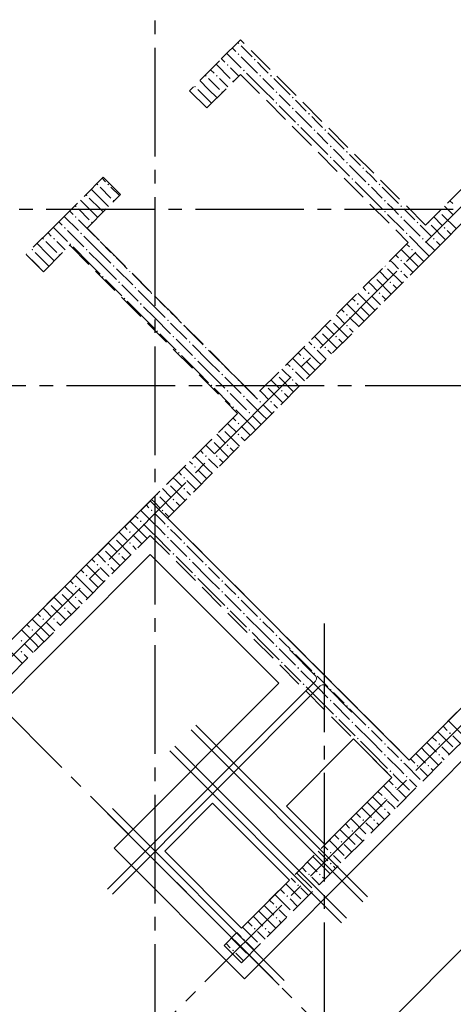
# Model space of a CAD drawing. Header units: millimetres. Extents: x 0 to 43617, y 0 to 59400.
# Tile 11 of 24: x 20828 to 24025, y 19977 to 27226. Entities that reach past the tile are written whole.
import ezdxf

# ---------------------------------------------------------------- set-up
doc = ezdxf.new("R2010")
doc.units = ezdxf.units.MM
doc.linetypes.add('______2', pattern=[270, 200, -70])
doc.linetypes.add('______5', pattern=[1100, 800, -100, 100, -100])
for name, color, linetype, lineweight in [('Standard', 7, 'Continuous', 25), ('ЖБ Перекрытие верхний уровень', 7, 'Continuous', 35), ('ЖБ Стена верхний уровень', 7, 'Continuous', 35), ('Обрамление проемов стержнями', 7, 'Continuous', 25), ('Оси', 40, '______5', 18), ('Позиционная метка линия выноска', 7, 'Continuous', 13)]:
    doc.layers.add(name, color=color, linetype=linetype, lineweight=lineweight)

msp = doc.modelspace()

# ---------------------------------------------------------------- hatches: boundary and pattern name
at = {"layer": 'ЖБ Стена верхний уровень', "linetype": 'Continuous', "lineweight": 18, "transparency": 33554687}
for points in [[(22434.5, 27053.1), (22440.9, 27059.6), (22447.4, 27053.1), (22440.9, 27046.6)], [(22434.5, 26973.1), (22440.9, 26979.6), (22447.4, 26973.1), (22440.9, 26966.6)], [(22354.4, 26893.1), (22360.9, 26899.6), (22367.4, 26893.1), (22360.9, 26886.6)], [(22554.4, 26933.1), (22560.9, 26939.6), (22567.4, 26933.1), (22560.9, 26926.6)], [(22474.5, 26853.1), (22481, 26859.6), (22487.5, 26853.1), (22481, 26846.6)], [(22194.5, 26813.1), (22201, 26819.6), (22207.5, 26813.1), (22201, 26806.6)], [(22274.5, 26813.1), (22281, 26819.6), (22287.5, 26813.1), (22281, 26806.6)], [(22394.5, 26773.1), (22401, 26779.6), (22406.2, 26774.3), (22399.7, 26767.8)], [(22594.5, 26813.1), (22601, 26819.6), (22607.5, 26813.1), (22601, 26806.6)], [(22674.5, 26813.1), (22681, 26819.6), (22687.5, 26813.1), (22681, 26806.6)], [(22114.5, 26733.1), (22121, 26739.6), (22127.4, 26733.1), (22121, 26726.6)], [(22314.5, 26693.1), (22321, 26699.6), (22326.2, 26694.3), (22319.7, 26687.8)], [(22714.5, 26693.1), (22721, 26699.6), (22727.4, 26693.1), (22721, 26686.6)], [(22714.5, 26613.1), (22721, 26619.6), (22727.4, 26613.1), (22721, 26606.6)], [(22834.5, 26653.1), (22840.9, 26659.6), (22847.4, 26653.1), (22840.9, 26646.6)], [(22834.5, 26573.1), (22840.9, 26579.6), (22847.4, 26573.1), (22840.9, 26566.6)], [(22954.4, 26533.1), (22960.9, 26539.6), (22967.4, 26533.1), (22960.9, 26526.6)], [(22874.5, 26453.1), (22881, 26459.6), (22887.5, 26453.1), (22881, 26446.6)], [(22994.5, 26413.1), (23001, 26419.6), (23007.5, 26413.1), (23001, 26406.6)], [(23074.5, 26413.1), (23081, 26419.6), (23087.5, 26413.1), (23081, 26406.6)], [(23114.5, 26293.1), (23121, 26299.6), (23127.4, 26293.1), (23121, 26286.6)], [(23234.5, 26253.1), (23240.9, 26259.6), (23247.4, 26253.1), (23240.9, 26246.6)], [(23114.5, 26213.1), (23121, 26219.6), (23127.4, 26213.1), (23121, 26206.6)], [(23234.5, 26173.1), (23240.9, 26179.6), (23247.4, 26173.1), (23240.9, 26166.6)], [(23354.4, 26133.1), (23360.9, 26139.6), (23367.4, 26133.1), (23360.9, 26126.6)], [(23274.5, 26053.1), (23281, 26059.6), (23287.5, 26053.1), (23281, 26046.6)], [(21394.5, 26013.1), (21401, 26019.6), (21407.5, 26013.1), (21401, 26006.6)], [(21474.5, 26013.1), (21481, 26019.6), (21487.5, 26013.1), (21481, 26006.6)], [(23394.5, 26013.1), (23401, 26019.6), (23407.5, 26013.1), (23401, 26006.6)], [(23474.5, 26013.1), (23481, 26019.6), (23487.5, 26013.1), (23481, 26006.6)], [(21314.5, 25933.1), (21321, 25939.6), (21327.4, 25933.1), (21321, 25926.6)], [(21514.5, 25893.1), (21521, 25899.6), (21526.2, 25894.3), (21519.7, 25887.9)], [(23514.5, 25893.1), (23521, 25899.6), (23527.4, 25893.1), (23521, 25886.6)], [(21234.5, 25853.1), (21240.9, 25859.6), (21247.4, 25853.1), (21240.9, 25846.6)], [(23514.5, 25813.1), (23521, 25819.6), (23527.4, 25813.1), (23521, 25806.6)], [(23634.5, 25853.1), (23640.9, 25859.6), (23647.4, 25853.1), (23640.9, 25846.6)], [(23923.7, 25816.9), (23927.4, 25813.1), (23921, 25806.6), (23917.2, 25810.4)], [(21234.5, 25773.1), (21239, 25777.7), (21245.5, 25771.2), (21240.9, 25766.6)], [(21239, 25777.7), (21240.9, 25779.6), (21247.4, 25773.1), (21245.5, 25771.2)], [(21354.4, 25733.1), (21360.9, 25739.6), (21366.2, 25734.4), (21359.7, 25727.9)], [(23634.5, 25773.1), (23640.9, 25779.6), (23647.4, 25773.1), (23640.9, 25766.6)], [(23754.4, 25733.1), (23760.9, 25739.6), (23767.4, 25733.1), (23760.9, 25726.6)], [(23843.7, 25736.9), (23847.4, 25733.1), (23840.9, 25726.6), (23837.2, 25730.4)], [(21154.4, 25693.1), (21160.9, 25699.6), (21167.4, 25693.1), (21160.9, 25686.6)], [(23954.4, 25693.1), (23960.9, 25699.6), (23967.4, 25693.1), (23960.9, 25686.6)], [(21074.5, 25613.1), (21081, 25619.6), (21087.5, 25613.1), (21081, 25606.6)], [(21274.5, 25653.1), (21281, 25659.6), (21287.5, 25653.1), (21281, 25646.6)], [(21394.5, 25613.1), (21399, 25617.7), (21405.5, 25611.2), (21401, 25606.6)], [(23674.5, 25653.1), (23681, 25659.6), (23687.5, 25653.1), (23681, 25646.6)], [(23794.5, 25613.1), (23801, 25619.6), (23807.5, 25613.1), (23801, 25606.6)], [(23874.5, 25613.1), (23881, 25619.6), (23887.5, 25613.1), (23881, 25606.6)], [(20914.5, 25533.1), (20921, 25539.6), (20927.4, 25533.1), (20921, 25526.6)], [(21194.5, 25573.1), (21201, 25579.6), (21207.5, 25573.1), (21201, 25566.6)], [(21314.5, 25533.1), (21321, 25539.6), (21327.4, 25533.1), (21321, 25526.6)], [(23714.5, 25533.1), (23721, 25539.6), (23727.4, 25533.1), (23721, 25526.6)], [(21114.5, 25493.1), (21121, 25499.6), (21126.2, 25494.3), (21119.7, 25487.8)], [(21514.5, 25493.1), (21519, 25497.7), (21525.5, 25491.2), (21521, 25486.6)], [(23634.5, 25453.1), (23640.9, 25459.6), (23647.4, 25453.1), (23640.9, 25446.6)], [(21514.5, 25413.1), (21521, 25419.6), (21527.4, 25413.1), (21521, 25406.6)], [(21634.5, 25373.1), (21639, 25377.7), (21645.5, 25371.2), (21640.9, 25366.6)], [(23523.7, 25416.9), (23527.4, 25413.1), (23521, 25406.6), (23517.2, 25410.4)], [(23634.5, 25373.1), (23640.9, 25379.6), (23647.4, 25373.1), (23640.9, 25366.6)], [(21434.5, 25333.1), (21440.9, 25339.6), (21447.4, 25333.1), (21440.9, 25326.6)], [(23443.7, 25336.9), (23447.4, 25333.1), (23440.9, 25326.6), (23437.2, 25330.4)], [(21554.4, 25293.1), (21560.9, 25299.6), (21567.4, 25293.1), (21560.9, 25286.6)], [(21674.5, 25253.1), (21681, 25259.6), (21687.5, 25253.1), (21681, 25246.6)], [(23554.4, 25293.1), (23560.9, 25299.6), (23567.4, 25293.1), (23560.9, 25286.6)], [(21594.5, 25173.1), (21601, 25179.6), (21607.5, 25173.1), (21601, 25166.6)], [(21794.5, 25213.1), (21799, 25217.7), (21805.5, 25211.2), (21801, 25206.6)], [(23394.5, 25213.1), (23401, 25219.6), (23407.5, 25213.1), (23401, 25206.6)], [(23474.5, 25213.1), (23481, 25219.6), (23487.5, 25213.1), (23481, 25206.6)], [(21714.5, 25133.1), (21721, 25139.6), (21727.4, 25133.1), (21721, 25126.6)], [(21914.5, 25093.1), (21919, 25097.7), (21925.5, 25091.2), (21921, 25086.6)], [(23314.5, 25133.1), (23321, 25139.6), (23327.4, 25133.1), (23321, 25126.6)], [(21914.5, 25013.1), (21921, 25019.6), (21927.4, 25013.1), (21921, 25006.6)], [(23123.7, 25016.9), (23127.4, 25013.1), (23121, 25006.6), (23117.2, 25010.4)], [(23234.5, 25053.1), (23240.9, 25059.6), (23247.4, 25053.1), (23240.9, 25046.6)], [(21834.5, 24933.1), (21840.9, 24939.6), (21847.4, 24933.1), (21840.9, 24926.6)], [(22034.5, 24973.1), (22039, 24977.7), (22045.5, 24971.2), (22040.9, 24966.6)], [(23234.5, 24973.1), (23240.9, 24979.6), (23247.4, 24973.1), (23240.9, 24966.6)], [(21954.4, 24893.1), (21960.9, 24899.6), (21967.4, 24893.1), (21960.9, 24886.6)], [(23043.7, 24936.9), (23047.4, 24933.1), (23040.9, 24926.6), (23037.2, 24930.4)], [(23154.4, 24893.1), (23160.9, 24899.6), (23167.4, 24893.1), (23160.9, 24886.6)], [(22074.5, 24853.1), (22081, 24859.6), (22087.5, 24853.1), (22081, 24846.6)], [(22194.5, 24813.1), (22199, 24817.7), (22205.5, 24811.2), (22201, 24806.6)], [(22994.5, 24813.1), (23001, 24819.6), (23007.5, 24813.1), (23001, 24806.6)], [(23074.5, 24813.1), (23081, 24819.6), (23087.5, 24813.1), (23081, 24806.6)], [(21994.5, 24773.1), (22001, 24779.6), (22007.5, 24773.1), (22001, 24766.6)], [(22114.5, 24733.1), (22121, 24739.6), (22127.4, 24733.1), (22121, 24726.6)], [(22914.5, 24733.1), (22921, 24739.6), (22927.4, 24733.1), (22921, 24726.6)], [(22314.5, 24693.1), (22319, 24697.7), (22325.5, 24691.2), (22321, 24686.6)], [(22834.5, 24653.1), (22840.9, 24659.6), (22847.4, 24653.1), (22840.9, 24646.6)], [(22314.5, 24613.1), (22321, 24619.6), (22327.4, 24613.1), (22321, 24606.6)], [(22434.5, 24573.1), (22439, 24577.7), (22445.5, 24571.2), (22440.9, 24566.6)], [(22723.7, 24616.9), (22727.4, 24613.1), (22721, 24606.6), (22717.2, 24610.4)], [(22834.5, 24573.1), (22840.9, 24579.6), (22847.4, 24573.1), (22840.9, 24566.6)], [(22234.5, 24533.1), (22240.9, 24539.6), (22247.4, 24533.1), (22240.9, 24526.6)], [(22643.7, 24536.9), (22647.4, 24533.1), (22640.9, 24526.6), (22637.2, 24530.4)], [(22354.4, 24493.1), (22360.9, 24499.6), (22367.4, 24493.1), (22360.9, 24486.6)], [(22474.5, 24453.1), (22481, 24459.6), (22487.5, 24453.1), (22481, 24446.6)], [(22754.4, 24493.1), (22760.9, 24499.6), (22767.4, 24493.1), (22760.9, 24486.6)], [(22394.5, 24373.1), (22401, 24379.6), (22407.5, 24373.1), (22401, 24366.6)], [(22594.5, 24413.1), (22601, 24419.6), (22607.5, 24413.1), (22601, 24406.6)], [(22674.5, 24413.1), (22681, 24419.6), (22687.5, 24413.1), (22681, 24406.6)], [(22514.5, 24333.1), (22521, 24339.6), (22527.4, 24333.1), (22521, 24326.6)], [(22323.7, 24216.9), (22327.4, 24213.1), (22321, 24206.6), (22317.2, 24210.4)], [(22434.5, 24253.1), (22440.9, 24259.6), (22447.4, 24253.1), (22440.9, 24246.6)], [(22434.5, 24173.1), (22440.9, 24179.6), (22447.4, 24173.1), (22440.9, 24166.6)], [(22243.7, 24136.9), (22247.4, 24133.1), (22240.9, 24126.6), (22237.2, 24130.4)], [(22354.4, 24093.1), (22360.9, 24099.6), (22367.4, 24093.1), (22360.9, 24086.6)], [(22194.5, 24013.1), (22201, 24019.6), (22207.5, 24013.1), (22201, 24006.6)], [(22274.5, 24013.1), (22281, 24019.6), (22287.5, 24013.1), (22281, 24006.6)], [(22114.5, 23933.1), (22121, 23939.6), (22127.4, 23933.1), (22121, 23926.6)], [(22034.5, 23853.1), (22040.9, 23859.6), (22047.4, 23853.1), (22040.9, 23846.6)], [(21923.7, 23816.9), (21927.4, 23813.1), (21921, 23806.6), (21917.2, 23810.4)], [(22034.5, 23773.1), (22040.9, 23779.6), (22047.4, 23773.1), (22040.9, 23766.6)], [(21843.7, 23736.9), (21847.4, 23733.1), (21840.9, 23726.6), (21837.2, 23730.4)], [(21954.4, 23693.1), (21960.9, 23699.6), (21967.4, 23693.1), (21960.9, 23686.6)], [(21794.5, 23613.1), (21801, 23619.6), (21807.5, 23613.1), (21801, 23606.6)], [(21874.5, 23613.1), (21881, 23619.6), (21887.5, 23613.1), (21881, 23606.6)], [(21714.5, 23533.1), (21721, 23539.6), (21727.4, 23533.1), (21721, 23526.6)], [(21914.5, 23493.1), (21921, 23499.6), (21927.4, 23493.1), (21921, 23486.6)], [(21523.7, 23416.9), (21527.4, 23413.1), (21521, 23406.6), (21517.2, 23410.4)], [(21634.5, 23453.1), (21640.9, 23459.6), (21647.4, 23453.1), (21640.9, 23446.6)], [(21914.5, 23413.1), (21921, 23419.6), (21927.4, 23413.1), (21921, 23406.6)], [(21634.5, 23373.1), (21640.9, 23379.6), (21647.4, 23373.1), (21640.9, 23366.6)], [(22034.5, 23373.1), (22040.9, 23379.6), (22047.4, 23373.1), (22040.9, 23366.6)], [(21443.7, 23336.9), (21447.4, 23333.1), (21440.9, 23326.6), (21437.2, 23330.4)], [(21554.4, 23293.1), (21560.9, 23299.6), (21567.4, 23293.1), (21560.9, 23286.6)], [(21954.4, 23293.1), (21960.9, 23299.6), (21967.4, 23293.1), (21960.9, 23286.6)], [(21394.5, 23213.1), (21401, 23219.6), (21407.5, 23213.1), (21401, 23206.6)], [(21474.5, 23213.1), (21481, 23219.6), (21487.5, 23213.1), (21481, 23206.6)], [(22074.5, 23253.1), (22081, 23259.6), (22087.5, 23253.1), (22081, 23246.6)], [(22194.5, 23213.1), (22201, 23219.6), (22207.5, 23213.1), (22201, 23206.6)], [(21314.5, 23133.1), (21321, 23139.6), (21327.4, 23133.1), (21321, 23126.6)], [(22114.5, 23133.1), (22121, 23139.6), (22127.4, 23133.1), (22121, 23126.6)], [(21234.5, 23053.1), (21240.9, 23059.6), (21247.4, 23053.1), (21240.9, 23046.6)], [(22314.5, 23093.1), (22321, 23099.6), (22327.4, 23093.1), (22321, 23086.6)], [(21123.7, 23016.9), (21127.4, 23013.1), (21121, 23006.6), (21117.2, 23010.4)], [(22314.5, 23013.1), (22321, 23019.6), (22327.4, 23013.1), (22321, 23006.6)], [(21043.7, 22936.9), (21047.4, 22933.1), (21040.9, 22926.6), (21037.2, 22930.4)], [(21234.5, 22973.1), (21240.9, 22979.6), (21247.4, 22973.1), (21240.9, 22966.6)], [(22434.5, 22973.1), (22440.9, 22979.6), (22447.4, 22973.1), (22440.9, 22966.6)], [(21154.4, 22893.1), (21160.9, 22899.6), (21167.4, 22893.1), (21160.9, 22886.6)], [(22354.4, 22893.1), (22360.9, 22899.6), (22367.4, 22893.1), (22360.9, 22886.6)], [(22474.5, 22853.1), (22481, 22859.6), (22487.5, 22853.1), (22481, 22846.6)], [(20994.5, 22813.1), (21001, 22819.6), (21007.5, 22813.1), (21001, 22806.6)], [(21074.5, 22813.1), (21081, 22819.6), (21087.5, 22813.1), (21081, 22806.6)], [(22594.5, 22813.1), (22601, 22819.6), (22607.5, 22813.1), (22601, 22806.6)], [(20914.5, 22733.1), (20921, 22739.6), (20927.4, 22733.1), (20921, 22726.6)], [(22514.5, 22733.1), (22521, 22739.6), (22527.4, 22733.1), (22521, 22726.6)], [(22714.5, 22693.1), (22721, 22699.6), (22727.4, 22693.1), (22721, 22686.6)], [(20834.5, 22653.1), (20840.9, 22659.6), (20847.4, 22653.1), (20840.9, 22646.6)], [(22714.5, 22613.1), (22721, 22619.6), (22727.4, 22613.1), (22721, 22606.6)], [(20834.5, 22573.1), (20840.9, 22579.6), (20847.4, 22573.1), (20840.9, 22566.6)], [(22834.5, 22573.1), (22840.9, 22579.6), (22847.4, 22573.1), (22840.9, 22566.6)], [(22754.4, 22493.1), (22760.9, 22499.6), (22767.4, 22493.1), (22760.9, 22486.6)], [(22874.5, 22453.1), (22881, 22459.6), (22887.5, 22453.1), (22881, 22446.6)], [(22994.5, 22413.1), (23001, 22419.6), (23007.5, 22413.1), (23001, 22406.6)], [(22914.5, 22333.1), (22921, 22339.6), (22927.4, 22333.1), (22921, 22326.6)], [(23114.5, 22293.1), (23121, 22299.6), (23127.4, 22293.1), (23121, 22286.6)], [(23114.5, 22213.1), (23121, 22219.6), (23127.4, 22213.1), (23121, 22206.6)], [(23234.5, 22173.1), (23240.9, 22179.6), (23247.4, 22173.1), (23240.9, 22166.6)], [(23154.4, 22093.1), (23160.9, 22099.6), (23167.4, 22093.1), (23160.9, 22086.6)], [(23274.5, 22053.1), (23281, 22059.6), (23287.5, 22053.1), (23281, 22046.6)], [(23394.5, 22013.1), (23401, 22019.6), (23407.5, 22013.1), (23401, 22006.6)], [(23994.5, 21973.1), (24001, 21979.6), (24007.5, 21973.1), (24001, 21966.6)], [(23314.5, 21933.1), (23321, 21939.6), (23327.4, 21933.1), (23321, 21926.6)], [(23514.5, 21893.1), (23521, 21899.6), (23527.4, 21893.1), (23521, 21886.6)], [(23914.5, 21893.1), (23921, 21899.6), (23927.4, 21893.1), (23921, 21886.6)], [(23514.5, 21813.1), (23521, 21819.6), (23527.4, 21813.1), (23521, 21806.6)], [(23634.5, 21773.1), (23640.9, 21779.6), (23647.4, 21773.1), (23640.9, 21766.6)], [(23914.5, 21813.1), (23921, 21819.6), (23927.4, 21813.1), (23921, 21806.6)], [(23554.4, 21693.1), (23560.9, 21699.6), (23567.4, 21693.1), (23560.9, 21686.6)], [(23754.4, 21733.1), (23760.9, 21739.6), (23767.4, 21733.1), (23760.9, 21726.6)], [(23834.5, 21733.1), (23840.9, 21739.6), (23847.4, 21733.1), (23840.9, 21726.6)], [(23674.5, 21653.1), (23681, 21659.6), (23687.5, 21653.1), (23681, 21646.6)], [(23594.5, 21573.1), (23601, 21579.6), (23607.5, 21573.1), (23601, 21566.6)], [(23514.5, 21493.1), (23521, 21499.6), (23527.4, 21493.1), (23521, 21486.6)], [(23514.5, 21413.1), (23521, 21419.6), (23527.4, 21413.1), (23521, 21406.6)], [(23354.4, 21333.1), (23360.9, 21339.6), (23367.4, 21333.1), (23360.9, 21326.6)], [(23434.5, 21333.1), (23440.9, 21339.6), (23447.4, 21333.1), (23440.9, 21326.6)], [(23274.5, 21253.1), (23281, 21259.6), (23287.5, 21253.1), (23281, 21246.6)], [(23194.5, 21173.1), (23201, 21179.6), (23207.5, 21173.1), (23201, 21166.6)], [(23114.5, 21093.1), (23121, 21099.6), (23127.4, 21093.1), (23121, 21086.6)], [(23114.5, 21013.1), (23121, 21019.6), (23127.4, 21013.1), (23121, 21006.6)], [(22954.4, 20933.1), (22960.9, 20939.6), (22967.4, 20933.1), (22960.9, 20926.6)], [(23034.5, 20933.1), (23040.9, 20939.6), (23047.4, 20933.1), (23040.9, 20926.6)], [(22874.5, 20853.1), (22881, 20859.6), (22887.5, 20853.1), (22881, 20846.6)], [(22794.5, 20773.1), (22801, 20779.6), (22807.5, 20773.1), (22801, 20766.6)], [(22714.5, 20693.1), (22721, 20699.6), (22727.4, 20693.1), (22721, 20686.6)], [(22714.5, 20613.1), (22721, 20619.6), (22727.4, 20613.1), (22721, 20606.6)], [(22554.4, 20533.1), (22560.9, 20539.6), (22567.4, 20533.1), (22560.9, 20526.6)], [(22634.5, 20533.1), (22640.9, 20539.6), (22647.4, 20533.1), (22640.9, 20526.6)], [(22474.5, 20453.1), (22481, 20459.6), (22487.5, 20453.1), (22481, 20446.6)], [(22394.5, 20373.1), (22401, 20379.6), (22407.5, 20373.1), (22401, 20366.6)]]:
    msp.add_hatch(color=7, dxfattribs=at).paths.add_polyline_path(points, flags=16)
h = msp.add_hatch(color=7, dxfattribs=at)
h.paths.add_polyline_path([(21003.8, 25616.8), (20997.7, 25609.9), (21001, 25606.6), (21007.5, 25613.1)])
h.paths.add_polyline_path([(20994.5, 25613.1), (21001, 25619.6), (21003.8, 25616.8), (20997.7, 25609.9)], flags=16)

# ---------------------------------------------------------------- linework, layer by layer
at = {"layer": 'Standard', "color": 7, "linetype": 'Continuous', "lineweight": 13, "transparency": 33554687}
msp.add_line((23281.9, 19577), (28981.2, 25276.3), dxfattribs=at)
at = {"layer": 'ЖБ Перекрытие верхний уровень', "color": 7, "linetype": 'Continuous', "lineweight": 18, "transparency": 33554687}
for p, q in [((28748.9, 26823.8), (23700.2, 21775.1)), ((21791, 23684.2), (20553.6, 22446.8)), ((23700.2, 21775.1), (21791, 23684.2)), ((23290.1, 21930.6), (22795.1, 21435.6)), ((23572.9, 21647.8), (23290.1, 21930.6)), ((23077.9, 21152.8), (23572.9, 21647.8)), ((22250.6, 21456.9), (21897.1, 21103.3)), ((22816.3, 20891.2), (22250.6, 21456.9)), ((22795.1, 21435.6), (23077.9, 21152.8)), ((21897.1, 21103.3), (22462.8, 20537.6)), ((22462.8, 20537.6), (22816.3, 20891.2))]:
    msp.add_line(p, q, dxfattribs=at)
at = {"layer": 'ЖБ Стена верхний уровень', "color": 251, "linetype": '______2', "lineweight": 13, "true_color": 0x656565, "transparency": 33554687}
for p, q in [((26606.4, 28499.6), (23820.4, 25713.6)), ((23947.7, 25586.4), (26733.7, 28372.4)), ((22455.7, 27078.4), (22300.1, 26922.8)), ((23820.4, 25713.6), (22455.7, 27078.4)), ((22300.1, 26922.8), (22080.9, 26703.6)), ((22208.2, 26576.3), (22455.7, 26823.8)), ((22455.7, 26823.8), (23693.1, 25586.4)), ((22208.2, 26576.3), (22080.9, 26703.6)), ((28515.6, 26590.5), (23700.2, 21775.1)), ((22462.8, 20283.1), (28642.9, 26463.2)), ((21444.5, 26067.2), (21197, 25819.7)), ((21444.5, 26067.2), (21571.8, 25939.9)), ((21324.3, 25692.4), (21571.8, 25939.9)), ((21197, 25819.7), (21069.8, 25692.4)), ((21069.8, 25692.4), (20875.3, 25498)), ((22561.7, 24455), (21324.3, 25692.4)), ((21002.6, 25370.7), (21197, 25565.1)), ((21197, 25565.1), (22434.5, 24327.7)), ((23693.1, 25586.4), (22561.7, 24455)), ((23820.4, 25459.1), (23947.7, 25586.4)), ((21002.6, 25370.7), (20875.3, 25498)), ((22561.7, 24200.4), (23820.4, 25459.1)), ((22434.5, 24327.7), (20553.6, 22446.8)), ((21918.3, 23557), (22561.7, 24200.4)), ((23700.2, 21775.1), (21918.3, 23557)), ((20553.6, 22192.2), (21791, 23429.7)), ((21791, 23429.7), (23572.9, 21647.8)), ((23572.9, 21647.8), (22335.5, 20410.3)), ((22335.5, 20410.3), (22462.8, 20283.1))]:
    msp.add_line(p, q, dxfattribs=at)
at = {"layer": 'ЖБ Стена верхний уровень', "color": 9, "linetype": 'Continuous', "lineweight": 18, "true_color": 0xc7c7c7, "transparency": 33554687}
for p, q in [((22355.7, 26978.4), (22460.9, 26873.1)), ((22421, 26993.1), (22395.7, 27018.4)), ((22460.9, 27033.1), (22540.9, 26953.1)), ((22275.7, 26898.4), (22381, 26793.1)), ((22315.7, 26938.4), (22340.9, 26913.1)), ((22460.9, 26953.1), (22581, 26833.1)), ((22621, 26873.1), (22581, 26913.1)), ((22260.9, 26833.1), (22235.7, 26858.4)), ((22381, 26873.1), (22385.8, 26868.3)), ((22385.8, 26868.3), (22443, 26811.1)), ((22621, 26713.1), (22501, 26833.1)), ((22660.9, 26833.1), (22621, 26873.1)), ((22221, 26713.1), (22155.7, 26778.4)), ((22221, 26793.1), (22301, 26713.1)), ((22301, 26793.1), (22363, 26731.1)), ((22621, 26793.1), (22701, 26713.1)), ((22701, 26793.1), (22821, 26673.1)), ((22140.9, 26713.1), (22221, 26633.1)), ((22221, 26713.1), (22283, 26651.1)), ((22621, 26713.1), (22701, 26633.1)), ((22221, 26633.1), (22243, 26611.1)), ((22781, 26633.1), (22740.9, 26673.1)), ((22821, 26593.1), (22781, 26633.1)), ((22860.9, 26633.1), (22940.9, 26553.1)), ((22740.9, 26593.1), (22860.9, 26473.1)), ((22860.9, 26553.1), (22981, 26433.1)), ((23021, 26473.1), (22981, 26513.1)), ((23060.9, 26433.1), (23021, 26473.1)), ((23021, 26313.1), (22901, 26433.1)), ((23021, 26393.1), (23101, 26313.1)), ((23101, 26393.1), (23221, 26273.1)), ((23021, 26313.1), (23101, 26233.1)), ((23181, 26233.1), (23140.9, 26273.1)), ((23140.9, 26193.1), (23260.9, 26073.1)), ((23221, 26193.1), (23181, 26233.1)), ((23260.9, 26233.1), (23340.9, 26153.1)), ((23260.9, 26153.1), (23381, 26033.1)), ((23421, 26073.1), (23381, 26113.1)), ((21460.9, 26033.1), (21435.7, 26058.4)), ((23421, 25913.1), (23301, 26033.1)), ((23460.9, 26033.1), (23421, 26073.1)), ((21421, 25913.1), (21355.7, 25978.4)), ((21421, 25993.1), (21501, 25913.1)), ((23421, 25993.1), (23501, 25913.1)), ((23501, 25993.1), (23621, 25873.1)), ((21340.9, 25833.1), (21275.7, 25898.4)), ((21340.9, 25913.1), (21421, 25833.1)), ((23421, 25913.1), (23501, 25833.1)), ((24000.4, 25893.7), (24021, 25873.1)), ((21221, 25793.1), (21195.7, 25818.4)), ((21260.9, 25833.1), (21340.9, 25753.1)), ((23581, 25833.1), (23540.9, 25873.1)), ((23621, 25793.1), (23581, 25833.1)), ((23660.9, 25833.1), (23740.9, 25753.1)), ((23981, 25833.1), (23960.4, 25853.7)), ((24021, 25793.1), (23981, 25833.1)), ((21115.7, 25738.4), (21140.9, 25713.1)), ((21155.7, 25778.4), (21260.9, 25673.1)), ((21260.9, 25753.1), (21381, 25633.1)), ((23540.9, 25793.1), (23660.9, 25673.1)), ((23660.9, 25753.1), (23781, 25633.1)), ((23880.4, 25773.7), (23940.9, 25713.1)), ((23940.9, 25793.1), (24047.7, 25686.4)), ((21075.7, 25698.4), (21181, 25593.1)), ((21181, 25673.1), (21301, 25553.1)), ((23821, 25673.1), (23781, 25713.1)), ((23860.9, 25633.1), (23821, 25673.1)), ((23860.9, 25713.1), (23967.7, 25606.4)), ((23981, 25673.1), (24007.7, 25646.4)), ((21021, 25593.1), (21101, 25513.1)), ((21101, 25593.1), (21163, 25531.1)), ((21421, 25513.1), (21301, 25633.1)), ((21421, 25593.1), (21501, 25513.1)), ((23821, 25513.1), (23701, 25633.1)), ((23821, 25593.1), (23887.7, 25526.4)), ((23901, 25593.1), (23927.7, 25566.4)), ((21340.9, 25433.1), (21221, 25553.1)), ((23740.9, 25433.1), (23640.4, 25533.7)), ((23680.4, 25573.7), (23701, 25553.1)), ((20940.9, 25513.1), (21021, 25433.1)), ((21021, 25513.1), (21083, 25451.1)), ((21340.9, 25513.1), (21421, 25433.1)), ((21421, 25513.1), (21501, 25433.1)), ((21581, 25433.1), (21540.9, 25473.1)), ((23581, 25433.1), (23560.4, 25453.7)), ((23600.4, 25493.7), (23621, 25473.1)), ((23740.9, 25513.1), (23807.7, 25446.4)), ((23821, 25513.1), (23847.7, 25486.4)), ((20940.9, 25433.1), (21003, 25371.1)), ((21021, 25433.1), (21043, 25411.1)), ((21340.9, 25433.1), (21421, 25353.1)), ((21421, 25433.1), (21540.9, 25313.1)), ((21540.9, 25393.1), (21660.9, 25273.1)), ((21621, 25393.1), (21581, 25433.1)), ((23540.9, 25393.1), (23647.7, 25286.4)), ((23621, 25393.1), (23581, 25433.1)), ((23660.9, 25433.1), (23727.7, 25366.4)), ((23740.9, 25433.1), (23767.7, 25406.4)), ((21460.9, 25313.1), (21581, 25193.1)), ((21660.9, 25353.1), (21781, 25233.1)), ((23460.9, 25313.1), (23567.7, 25206.4)), ((23480.4, 25373.7), (23540.9, 25313.1)), ((23660.9, 25353.1), (23687.7, 25326.4)), ((21581, 25273.1), (21701, 25153.1)), ((21821, 25113.1), (21701, 25233.1)), ((23360.4, 25253.7), (23381, 25233.1)), ((23421, 25273.1), (23400.4, 25293.7)), ((23460.9, 25233.1), (23421, 25273.1)), ((23581, 25273.1), (23607.7, 25246.4)), ((21821, 25193.1), (21901, 25113.1)), ((23280.4, 25173.7), (23301, 25153.1)), ((23421, 25113.1), (23320.4, 25213.7)), ((23421, 25193.1), (23487.7, 25126.4)), ((23501, 25193.1), (23527.7, 25166.4)), ((21740.9, 25033.1), (21621, 25153.1)), ((21740.9, 25113.1), (21821, 25033.1)), ((21821, 25113.1), (21901, 25033.1)), ((23200.4, 25093.7), (23221, 25073.1)), ((23340.9, 25033.1), (23240.4, 25133.7)), ((23340.9, 25113.1), (23407.7, 25046.4)), ((23421, 25113.1), (23447.7, 25086.4)), ((21740.9, 25033.1), (21821, 24953.1)), ((21821, 25033.1), (21940.9, 24913.1)), ((21981, 25033.1), (21940.9, 25073.1)), ((22021, 24993.1), (21981, 25033.1)), ((23181, 25033.1), (23160.4, 25053.7)), ((23221, 24993.1), (23181, 25033.1)), ((23260.9, 25033.1), (23327.7, 24966.4)), ((23340.9, 25033.1), (23367.7, 25006.4)), ((21940.9, 24993.1), (22060.9, 24873.1)), ((22060.9, 24953.1), (22181, 24833.1)), ((23080.4, 24973.7), (23140.9, 24913.1)), ((23140.9, 24993.1), (23247.7, 24886.4)), ((23260.9, 24953.1), (23287.7, 24926.4)), ((21860.9, 24913.1), (21981, 24793.1)), ((21981, 24873.1), (22101, 24753.1)), ((23021, 24873.1), (23000.4, 24893.7)), ((23060.9, 24833.1), (23021, 24873.1)), ((23060.9, 24913.1), (23167.7, 24806.4)), ((23181, 24873.1), (23207.7, 24846.4)), ((22221, 24713.1), (22101, 24833.1)), ((23021, 24713.1), (22920.4, 24813.7)), ((22960.4, 24853.7), (22981, 24833.1)), ((22140.9, 24633.1), (22021, 24753.1)), ((22221, 24793.1), (22301, 24713.1)), ((22940.9, 24633.1), (22840.4, 24733.7)), ((22880.4, 24773.7), (22901, 24753.1)), ((23021, 24793.1), (23087.7, 24726.4)), ((23101, 24793.1), (23127.7, 24766.4)), ((22140.9, 24713.1), (22221, 24633.1)), ((22221, 24713.1), (22301, 24633.1)), ((22381, 24633.1), (22340.9, 24673.1)), ((22781, 24633.1), (22760.4, 24653.7)), ((22800.4, 24693.7), (22821, 24673.1)), ((22940.9, 24713.1), (23007.7, 24646.4)), ((23021, 24713.1), (23047.7, 24686.4)), ((22140.9, 24633.1), (22221, 24553.1)), ((22221, 24633.1), (22340.9, 24513.1)), ((22340.9, 24593.1), (22460.9, 24473.1)), ((22421, 24593.1), (22381, 24633.1)), ((22740.9, 24593.1), (22847.7, 24486.4)), ((22821, 24593.1), (22781, 24633.1)), ((22860.9, 24633.1), (22927.7, 24566.4)), ((22940.9, 24633.1), (22967.7, 24606.4)), ((22260.9, 24513.1), (22381, 24393.1)), ((22460.9, 24553.1), (22560.4, 24453.7)), ((22660.9, 24513.1), (22767.7, 24406.4)), ((22680.4, 24573.7), (22740.9, 24513.1)), ((22860.9, 24553.1), (22887.7, 24526.4)), ((22381, 24473.1), (22480.4, 24373.7)), ((22520.4, 24413.7), (22501, 24433.1)), ((22560.4, 24453.7), (22581, 24433.1)), ((22621, 24473.1), (22600.4, 24493.7)), ((22660.9, 24433.1), (22621, 24473.1)), ((22781, 24473.1), (22807.7, 24446.4)), ((22480.4, 24373.7), (22501, 24353.1)), ((22621, 24313.1), (22520.4, 24413.7)), ((22621, 24393.1), (22687.7, 24326.4)), ((22701, 24393.1), (22727.7, 24366.4)), ((22400.4, 24293.7), (22421, 24273.1)), ((22440.4, 24333.7), (22421, 24353.1)), ((22540.9, 24233.1), (22440.4, 24333.7)), ((22540.9, 24313.1), (22607.7, 24246.4)), ((22621, 24313.1), (22647.7, 24286.4)), ((22381, 24233.1), (22360.4, 24253.7)), ((22421, 24193.1), (22381, 24233.1)), ((22460.9, 24233.1), (22527.7, 24166.4)), ((22540.9, 24233.1), (22567.7, 24206.4)), ((22280.4, 24173.7), (22340.9, 24113.1)), ((22340.9, 24193.1), (22447.7, 24086.4)), ((22460.9, 24153.1), (22487.7, 24126.4)), ((22221, 24073.1), (22200.4, 24093.7)), ((22260.9, 24033.1), (22221, 24073.1)), ((22260.9, 24113.1), (22367.7, 24006.4)), ((22381, 24073.1), (22407.7, 24046.4)), ((22221, 23913.1), (22120.4, 24013.7)), ((22160.4, 24053.7), (22181, 24033.1)), ((22140.9, 23833.1), (22040.4, 23933.7)), ((22080.4, 23973.7), (22101, 23953.1)), ((22221, 23993.1), (22287.7, 23926.4)), ((22301, 23993.1), (22327.7, 23966.4)), ((21981, 23833.1), (21960.4, 23853.7)), ((22000.4, 23893.7), (22021, 23873.1)), ((22140.9, 23913.1), (22207.7, 23846.4)), ((22221, 23913.1), (22247.7, 23886.4)), ((21940.9, 23793.1), (22047.7, 23686.4)), ((22021, 23793.1), (21981, 23833.1)), ((22060.9, 23833.1), (22127.7, 23766.4)), ((22140.9, 23833.1), (22167.7, 23806.4)), ((21860.9, 23713.1), (21967.7, 23606.4)), ((21880.4, 23773.7), (21940.9, 23713.1)), ((22060.9, 23753.1), (22087.7, 23726.4)), ((21760.4, 23653.7), (21781, 23633.1)), ((21821, 23673.1), (21800.4, 23693.7)), ((21860.9, 23633.1), (21821, 23673.1)), ((21981, 23673.1), (22007.7, 23646.4)), ((21680.4, 23573.7), (21701, 23553.1)), ((21821, 23513.1), (21720.4, 23613.7)), ((21821, 23593.1), (21887.7, 23526.4)), ((21901, 23593.1), (21927.7, 23566.4)), ((21600.4, 23493.7), (21621, 23473.1)), ((21740.9, 23433.1), (21640.4, 23533.7)), ((21740.9, 23513.1), (21807.7, 23446.4)), ((21821, 23513.1), (21847.7, 23486.4)), ((21887.7, 23526.4), (21901, 23513.1)), ((21581, 23433.1), (21560.4, 23453.7)), ((21621, 23393.1), (21581, 23433.1)), ((21660.9, 23433.1), (21727.7, 23366.4)), ((21740.9, 23433.1), (21767.7, 23406.4)), ((21807.7, 23446.4), (21821, 23433.1)), ((21821, 23433.1), (21940.9, 23313.1)), ((21847.7, 23486.4), (21901, 23433.1)), ((21981, 23433.1), (21940.9, 23473.1)), ((22021, 23393.1), (21981, 23433.1)), ((21480.4, 23373.7), (21540.9, 23313.1)), ((21540.9, 23393.1), (21647.7, 23286.4)), ((21660.9, 23353.1), (21687.7, 23326.4)), ((21940.9, 23393.1), (22060.9, 23273.1)), ((22060.9, 23353.1), (22181, 23233.1)), ((21421, 23273.1), (21400.4, 23293.7)), ((21460.9, 23233.1), (21421, 23273.1)), ((21460.9, 23313.1), (21567.7, 23206.4)), ((21581, 23273.1), (21607.7, 23246.4)), ((21981, 23273.1), (22101, 23153.1)), ((21421, 23113.1), (21320.4, 23213.7)), ((21360.4, 23253.7), (21381, 23233.1)), ((22221, 23113.1), (22101, 23233.1)), ((21340.9, 23033.1), (21240.4, 23133.7)), ((21280.4, 23173.7), (21301, 23153.1)), ((21421, 23193.1), (21487.7, 23126.4)), ((21501, 23193.1), (21527.7, 23166.4)), ((22221, 23193.1), (22301, 23113.1)), ((21200.4, 23093.7), (21221, 23073.1)), ((21340.9, 23113.1), (21407.7, 23046.4)), ((21421, 23113.1), (21447.7, 23086.4)), ((22140.9, 23113.1), (22221, 23033.1)), ((22221, 23113.1), (22301, 23033.1)), ((22381, 23033.1), (22340.9, 23073.1)), ((21140.9, 22993.1), (21247.7, 22886.4)), ((21181, 23033.1), (21160.4, 23053.7)), ((21221, 22993.1), (21181, 23033.1)), ((21260.9, 23033.1), (21327.7, 22966.4)), ((21340.9, 23033.1), (21367.7, 23006.4)), ((22221, 23033.1), (22340.9, 22913.1)), ((22340.9, 22993.1), (22460.9, 22873.1)), ((22421, 22993.1), (22381, 23033.1)), ((21060.9, 22913.1), (21167.7, 22806.4)), ((21080.4, 22973.7), (21140.9, 22913.1)), ((21260.9, 22953.1), (21287.7, 22926.4)), ((22460.9, 22953.1), (22581, 22833.1)), ((20960.4, 22853.7), (20981, 22833.1)), ((21021, 22873.1), (21000.4, 22893.7)), ((21060.9, 22833.1), (21021, 22873.1)), ((21181, 22873.1), (21207.7, 22846.4)), ((22381, 22873.1), (22501, 22753.1)), ((20880.4, 22773.7), (20901, 22753.1)), ((21021, 22713.1), (20920.4, 22813.7)), ((21021, 22793.1), (21087.7, 22726.4)), ((21101, 22793.1), (21127.7, 22766.4)), ((22621, 22713.1), (22501, 22833.1)), ((22621, 22793.1), (22701, 22713.1)), ((20940.9, 22633.1), (20840.4, 22733.7)), ((20940.9, 22713.1), (21007.7, 22646.4)), ((21021, 22713.1), (21047.7, 22686.4)), ((22540.9, 22713.1), (22621, 22633.1)), ((22621, 22713.1), (22701, 22633.1)), ((20860.9, 22633.1), (20927.7, 22566.4)), ((20940.9, 22633.1), (20967.7, 22606.4)), ((22621, 22633.1), (22740.9, 22513.1)), ((22781, 22633.1), (22740.9, 22673.1)), ((22821, 22593.1), (22781, 22633.1)), ((20740.9, 22593.1), (20847.7, 22486.4)), ((20860.9, 22553.1), (20887.7, 22526.4)), ((22740.9, 22593.1), (22860.9, 22473.1)), ((22860.9, 22553.1), (22981, 22433.1)), ((22781, 22473.1), (22901, 22353.1)), ((23021, 22313.1), (22901, 22433.1)), ((23021, 22393.1), (23101, 22313.1)), ((22940.9, 22313.1), (23021, 22233.1)), ((23021, 22313.1), (23101, 22233.1)), ((23181, 22233.1), (23140.9, 22273.1)), ((23021, 22233.1), (23140.9, 22113.1)), ((23140.9, 22193.1), (23260.9, 22073.1)), ((23221, 22193.1), (23181, 22233.1)), ((23260.9, 22153.1), (23381, 22033.1)), ((23181, 22073.1), (23301, 21953.1)), ((23989.6, 22064.5), (24101, 21953.1)), ((23421, 21913.1), (23301, 22033.1)), ((23421, 21993.1), (23501, 21913.1)), ((23909.6, 21984.5), (24021, 21873.1)), ((23949.6, 22024.5), (23981, 21993.1)), ((23340.9, 21913.1), (23421, 21833.1)), ((23421, 21913.1), (23501, 21833.1)), ((23829.6, 21904.5), (23901, 21833.1)), ((23869.6, 21944.5), (23901, 21913.1)), ((24076.9, 21897.2), (24021, 21953.1)), ((23421, 21833.1), (23540.9, 21713.1)), ((23581, 21833.1), (23540.9, 21873.1)), ((23621, 21793.1), (23581, 21833.1)), ((23749.6, 21824.5), (23821, 21753.1)), ((23789.6, 21864.5), (23821, 21833.1)), ((23821, 21833.1), (23916.9, 21737.2)), ((23981, 21833.1), (23940.9, 21873.1)), ((23996.9, 21817.2), (23981, 21833.1)), ((23540.9, 21793.1), (23629.6, 21704.5)), ((23660.9, 21753.1), (23669.6, 21744.5)), ((23709.6, 21784.5), (23740.9, 21753.1)), ((23940.9, 21793.1), (23956.9, 21777.2)), ((23629.6, 21704.5), (23660.9, 21673.1)), ((23669.6, 21744.5), (23781, 21633.1)), ((23821, 21673.1), (23781, 21713.1)), ((23860.9, 21713.1), (23876.9, 21697.2)), ((23549.6, 21624.5), (23581, 21593.1)), ((23581, 21673.1), (23589.6, 21664.5)), ((23589.6, 21664.5), (23701, 21553.1)), ((23756.9, 21577.2), (23701, 21633.1)), ((23836.9, 21657.2), (23821, 21673.1)), ((23469.6, 21544.5), (23501, 21513.1)), ((23509.6, 21584.5), (23621, 21473.1)), ((23676.9, 21497.2), (23621, 21553.1)), ((23389.6, 21464.5), (23421, 21433.1)), ((23429.6, 21504.5), (23501, 21433.1)), ((23581, 21433.1), (23540.9, 21473.1)), ((23349.6, 21424.5), (23421, 21353.1)), ((23421, 21433.1), (23516.9, 21337.2)), ((23540.9, 21393.1), (23556.9, 21377.2)), ((23596.9, 21417.2), (23581, 21433.1)), ((23269.6, 21344.5), (23381, 21233.1)), ((23309.6, 21384.5), (23340.9, 21353.1)), ((23189.6, 21264.5), (23301, 21153.1)), ((23229.6, 21304.5), (23260.9, 21273.1)), ((23421, 21273.1), (23381, 21313.1)), ((23436.9, 21257.2), (23421, 21273.1)), ((23460.9, 21313.1), (23476.9, 21297.2)), ((23109.6, 21184.5), (23221, 21073.1)), ((23149.6, 21224.5), (23181, 21193.1)), ((23356.9, 21177.2), (23301, 21233.1)), ((23029.6, 21104.5), (23101, 21033.1)), ((23069.6, 21144.5), (23101, 21113.1)), ((23276.9, 21097.2), (23221, 21153.1)), ((22949.6, 21024.5), (23021, 20953.1)), ((22989.6, 21064.5), (23021, 21033.1)), ((23021, 21033.1), (23116.9, 20937.2)), ((23181, 21033.1), (23140.9, 21073.1)), ((23196.9, 21017.2), (23181, 21033.1)), ((22909.6, 20984.5), (22940.9, 20953.1)), ((23140.9, 20993.1), (23156.9, 20977.2)), ((22829.6, 20904.5), (22860.9, 20873.1)), ((22869.6, 20944.5), (22981, 20833.1)), ((23021, 20873.1), (22981, 20913.1)), ((23060.9, 20913.1), (23076.9, 20897.2)), ((22749.6, 20824.5), (22781, 20793.1)), ((22789.6, 20864.5), (22901, 20753.1)), ((22956.9, 20777.2), (22901, 20833.1)), ((23036.9, 20857.2), (23021, 20873.1)), ((22669.6, 20744.5), (22701, 20713.1)), ((22709.6, 20784.5), (22821, 20673.1)), ((22876.9, 20697.2), (22821, 20753.1)), ((22589.6, 20664.5), (22621, 20633.1)), ((22629.6, 20704.5), (22701, 20633.1)), ((22781, 20633.1), (22740.9, 20673.1)), ((22549.6, 20624.5), (22621, 20553.1)), ((22621, 20633.1), (22716.9, 20537.2)), ((22740.9, 20593.1), (22756.9, 20577.2)), ((22796.9, 20617.2), (22781, 20633.1)), ((22469.6, 20544.5), (22581, 20433.1)), ((22509.6, 20584.5), (22540.9, 20553.1)), ((22389.6, 20464.5), (22501, 20353.1)), ((22429.6, 20504.5), (22460.9, 20473.1)), ((22621, 20473.1), (22581, 20513.1)), ((22636.9, 20457.2), (22621, 20473.1)), ((22660.9, 20513.1), (22676.9, 20497.2)), ((22349.6, 20424.5), (22381, 20393.1)), ((22556.9, 20377.2), (22501, 20433.1)), ((22476.9, 20297.2), (22421, 20353.1))]:
    msp.add_line(p, q, dxfattribs=at)
for points in [[(21501, 25993.1), (21563, 25931.1), (21563, 25931.1), (21563, 25931.1)], [(21421, 25913.1), (21483, 25851.1), (21483, 25851.1), (21483, 25851.1)], [(21340.9, 25833.1), (21403, 25771.1), (21403, 25771.1), (21403, 25771.1)], [(21421, 25833.1), (21443, 25811.1), (21443, 25811.1), (21443, 25811.1)], [(21060.9, 25633.1), (21038, 25656.1), (21038, 25656.1), (21035.7, 25658.4)], [(21021, 25513.1), (20963.4, 25570.7), (20963.4, 25570.7), (20955.7, 25578.4)], [(20940.9, 25433.1), (20888.8, 25485.2), (20888.8, 25485.2), (20875.7, 25498.4)]]:
    msp.add_lwpolyline(points, dxfattribs=at)
at = {"layer": 'Обрамление проемов стержнями', "color": 7, "linetype": 'Continuous', "lineweight": 18, "transparency": 33554687}
for p, q in [((23357.2, 20732.1), (22091.5, 21997.8)), ((23357.2, 20732.1), (22091.5, 21997.8)), ((23392.6, 20767.4), (22126.9, 22033.2)), ((23392.6, 20767.4), (22126.9, 22033.2)), ((23201.7, 20576.5), (21936, 21842.3)), ((23201.7, 20576.5), (21936, 21842.3)), ((23237, 20611.9), (21971.3, 21877.6)), ((23237, 20611.9), (21971.3, 21877.6)), ((22777.4, 20152.3), (21511.7, 21418)), ((22777.4, 20152.3), (21511.7, 21418)), ((22742.1, 20116.9), (21476.3, 21382.6)), ((22742.1, 20116.9), (21476.3, 21382.6))]:
    msp.add_line(p, q, dxfattribs=at)
for points in [[(21476.3, 20824), (23008.2, 22355.8), (23011.4, 22360.1), (23014, 22365.2), (23015.5, 22370.8), (23016, 22376.1), (23015.5, 22381.4), (23014, 22387), (23011.4, 22392.1), (23008.2, 22396.4), (22816.3, 22588.2)], [(21476.3, 20824), (23008.2, 22355.8), (23011.4, 22360.1), (23014, 22365.2), (23015.5, 22370.8), (23016, 22376.1), (23015.5, 22381.4), (23014, 22387), (23011.4, 22392.1), (23008.2, 22396.4), (22816.3, 22588.2)], [(21476.3, 20824), (23008.2, 22355.8), (23011.4, 22360.1), (23014, 22365.2), (23015.5, 22370.8), (23016, 22376.1), (23015.5, 22381.4), (23014, 22387), (23011.4, 22392.1), (23008.2, 22396.4), (22816.3, 22588.2)], [(21476.3, 20824), (23008.2, 22355.8), (23011.4, 22360.1), (23014, 22365.2), (23015.5, 22370.8), (23016, 22376.1), (23015.5, 22381.4), (23014, 22387), (23011.4, 22392.1), (23008.2, 22396.4), (22816.3, 22588.2)], [(21511.7, 20788.7), (23043.5, 22320.5), (23047.8, 22323.7), (23052.9, 22326.3), (23058.5, 22327.9), (23063.8, 22328.3), (23069.1, 22327.9), (23074.7, 22326.3), (23079.8, 22323.7), (23084.1, 22320.5), (23275.9, 22128.6)], [(21511.7, 20788.7), (23043.5, 22320.5), (23047.8, 22323.7), (23052.9, 22326.3), (23058.5, 22327.9), (23063.8, 22328.3), (23069.1, 22327.9), (23074.7, 22326.3), (23079.8, 22323.7), (23084.1, 22320.5), (23275.9, 22128.6)], [(21511.7, 20788.7), (23043.5, 22320.5), (23047.8, 22323.7), (23052.9, 22326.3), (23058.5, 22327.9), (23063.8, 22328.3), (23069.1, 22327.9), (23074.7, 22326.3), (23079.8, 22323.7), (23084.1, 22320.5), (23275.9, 22128.6)], [(21511.7, 20788.7), (23043.5, 22320.5), (23047.8, 22323.7), (23052.9, 22326.3), (23058.5, 22327.9), (23063.8, 22328.3), (23069.1, 22327.9), (23074.7, 22326.3), (23079.8, 22323.7), (23084.1, 22320.5), (23275.9, 22128.6)]]:
    msp.add_lwpolyline(points, dxfattribs=at)
at = {"layer": 'Оси', "color": 8, "linetype": '______5', "lineweight": -3, "transparency": 33554687}
for p, q in [((21824, 57820), (21824, 7100)), ((12153.1, 13919.1), (31163, 32929)), ((14415.9, 12363.5), (33072.2, 31019.8)), ((23471.2, 19387.8), (16584.2, 26274.8)), ((29524, 25830), (4600, 25830)), ((34074, 24530), (4600, 24530)), ((34074, 24530), (4600, 24530)), ((23074, 22780), (23074, 7100))]:
    msp.add_line(p, q, dxfattribs=at)
at = {"layer": 'Позиционная метка линия выноска', "color": 251, "linetype": 'Continuous', "lineweight": 13, "true_color": 0x494949, "transparency": 33554687}
msp.add_lwpolyline([(21826, 32318.4), (23063.8, 31080.6), (20102.5, 28119.3), (18645.9, 29576), (17910.5, 28840.6), (19367.1, 27383.9), (17293.8, 25310.6), (20553.6, 22050.8), (21791, 23288.3), (22201.4, 22877.9), (22738.5, 22340.8), (21523.8, 21126), (22485.5, 20164.4), (24536.1, 22215), (25992.7, 20758.3), (26728.1, 21493.7), (25271.5, 22950.4), (28232.8, 25911.6), (29694.4, 24450), (32794, 24450), (32794, 11680)], dxfattribs=at)

doc.saveas('drawing.dxf')
